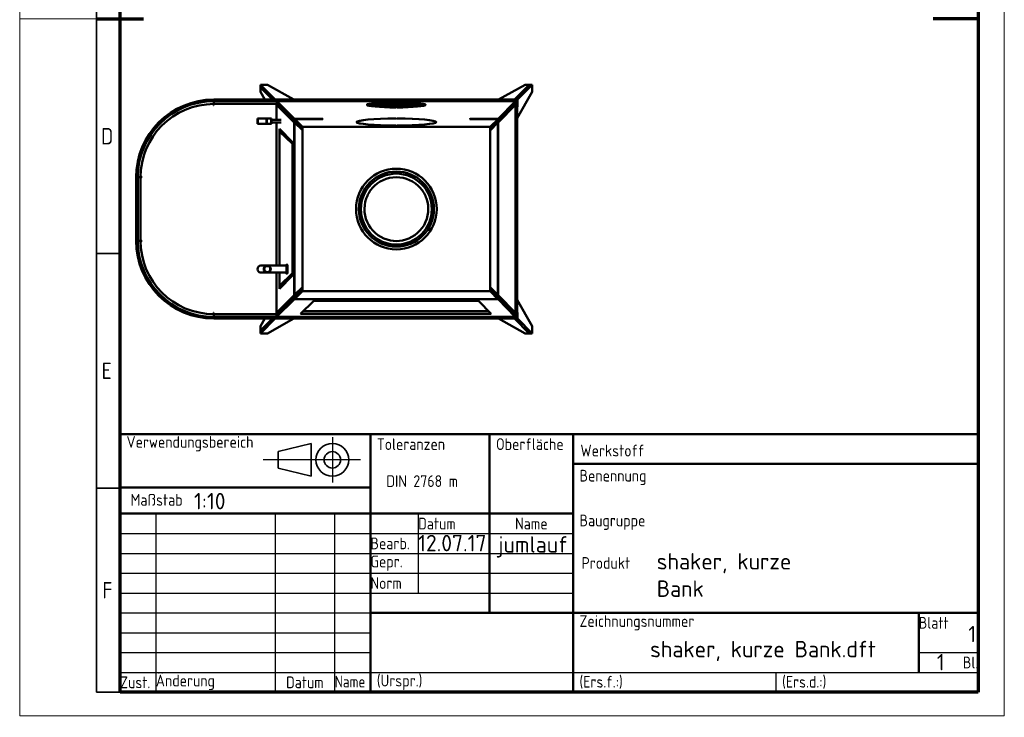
# Model space of a CAD drawing. Header units: millimetres. Extents: x 0 to 210, y 0 to 297.
# Tile 1 of 2: x 0 to 210, y 0 to 148. Entities that reach past the tile are written whole.
import ezdxf
from ezdxf.entities.mleader import LeaderData, LeaderLine
from ezdxf.lldxf.tags import DXFTag
from ezdxf.math import Vec2, Vec3

# ---------------------------------------------------------------- set-up
doc = ezdxf.new("R2010")
doc.units = ezdxf.units.MM
for name, color, linetype in [('01-GUßSTUTZEN', 7, 'Continuous'), ('Default', 7, 'Continuous'), ('DIN-Vorlage', 7, 'Continuous'), ('SHAKE_STH_LS_010', 7, 'Continuous'), ('SHAKE_STH_TR_010', 7, 'Continuous'), ('SHAKE_STH_TR_020', 7, 'Continuous'), ('SHAKE_STH_VK_010', 7, 'Continuous'), ('SHAKE_STH_VK_011', 7, 'Continuous'), ('SHAKE_STH_ZR_010', 7, 'Continuous'), ('SHAKE_STH_ZR_011', 7, 'Continuous')]:
    doc.layers.add(name, color=color, linetype=linetype)
doc.styles.add('SEACAD_Solid_Edge_ISO', font='seiso.ttf', dxfattribs={"width": 0.9})
tags = doc.linetypes.add('CENTER2', pattern=[28.575, 19.05, -3.175, 3.175, -3.175]).pattern_tags.tags
tags[10:11] = [DXFTag(74, 4), DXFTag(75, 0), DXFTag(340, '0'), DXFTag(46, 0.0), DXFTag(50, 0.0), DXFTag(44, 0.0), DXFTag(45, 0.0)]
tags[8:9] = [DXFTag(74, 4), DXFTag(75, 0), DXFTag(340, '0'), DXFTag(46, 0.0), DXFTag(50, 0.0), DXFTag(44, 0.0), DXFTag(45, 0.0)]
tags[6:7] = [DXFTag(74, 4), DXFTag(75, 0), DXFTag(340, '0'), DXFTag(46, 0.0), DXFTag(50, 0.0), DXFTag(44, 0.0), DXFTag(45, 0.0)]
tags[4:5] = [DXFTag(74, 4), DXFTag(75, 0), DXFTag(340, '0'), DXFTag(46, 0.0), DXFTag(50, 0.0), DXFTag(44, 0.0), DXFTag(45, 0.0)]

# ---------------------------------------------------------------- blocks, each defined once
blk = doc.blocks.new('SE1')
at = {"layer": '01-GUßSTUTZEN', "color": 7, "linetype": 'Continuous', "lineweight": 50}
for p, q in [((75.11, 112.41), (75.11, 112.4)), ((85.43, 112.4), (85.44, 112.41)), ((73.86, 110.23), (73.85, 110.23)), ((86.7, 110.23), (86.69, 110.23)), ((79.01, 101.28), (79.02, 101.29)), ((81.53, 101.29), (81.53, 101.28))]:
    blk.add_line(p, q, dxfattribs=at)
for radius in [8, 7.55]:
    blk.add_circle((80.27, 107.97), radius, dxfattribs=at)
for radius, start, end in [(6.8, 40.8304, 139.1696), (6.81, 139.3469, 160.6531), (6.8, 139.1696, 139.3568), (6.8, 40.6432, 40.8304), (6.81, 19.3469, 40.6531), (6.8, 160.8304, 259.1696), (6.8, 160.6432, 160.8304), (6.8, 280.8304, 19.1696), (6.8, 19.1696, 19.3568), (6.8, 259.1696, 259.3568), (6.81, 259.3469, 280.6531), (6.8, 280.6432, 280.8304)]:
    blk.add_arc((80.27, 107.97), radius, start, end, dxfattribs=at)
at = {"layer": 'SHAKE_STH_LS_010', "color": 7, "linetype": 'Continuous', "lineweight": 50}
for p, q in [((50.72, 127.31), (50.67, 127.26)), ((50.67, 127.26), (50.67, 126.16)), ((50.67, 126.16), (50.72, 126.11)), ((50.72, 126.11), (50.72, 127.31)), ((52.57, 127.31), (50.72, 127.31)), ((50.72, 126.11), (52.57, 126.11)), ((52.57, 126.11), (52.57, 127.31)), ((52.67, 127.21), (52.57, 127.21)), ((52.57, 126.21), (52.67, 126.21)), ((52.67, 127.31), (52.67, 126.11)), ((53.62, 127.31), (52.67, 127.31)), ((52.67, 126.11), (53.62, 126.11)), ((53.62, 127.31), (53.62, 126.11)), ((53.67, 127.26), (53.62, 127.31)), ((53.62, 126.11), (53.67, 126.16)), ((53.67, 126.16), (53.67, 127.26)), ((55.69, 127.01), (53.67, 127.01)), ((53.67, 126.41), (55.69, 126.41))]:
    blk.add_line(p, q, dxfattribs=at)
at = {"layer": 'SHAKE_STH_TR_010', "color": 7, "linetype": 'Continuous', "lineweight": 50}
for p, q in [((55.38, 124.54), (55.48, 124.54)), ((55.38, 124.54), (58.13, 121.85)), ((55.38, 95.93), (55.38, 124.54)), ((55.48, 124.54), (58.17, 121.91)), ((58.13, 121.85), (58.17, 121.85)), ((58.13, 121.85), (58.13, 94.3)), ((55.38, 91.6), (55.38, 94.43)), ((58.13, 94.3), (55.38, 91.6)), ((58.13, 94.3), (58.17, 94.3)), ((55.38, 91.6), (55.93, 91.6))]:
    blk.add_line(p, q, dxfattribs=at)
at = {"layer": 'SHAKE_STH_TR_020', "color": 7, "linetype": 'Continuous', "lineweight": 50}
for p, q in [((52.74, 95.94), (51.42, 95.93)), ((51.42, 94.43), (52.74, 94.44)), ((52.3, 94.43), (56.79, 94.43)), ((56.79, 95.93), (52.77, 95.93)), ((56.93, 96.18), (56.78, 96.03)), ((56.99, 96.18), (56.94, 96.18)), ((56.78, 94.34), (56.93, 94.19)), ((56.94, 94.18), (56.99, 94.18))]:
    blk.add_line(p, q, dxfattribs=at)
for centre, major_axis, ratio, start_param, end_param in [((51.42, 95.18), (-0.001, 0.75), 0.996015, 0, 3.140177), ((56.79, 95.18), (0, 0.85), 0.089183, 2.651635, 6.283185), ((56.79, 95.18), (0, 0.85), 0.089183, 0, 0.489957), ((56.79, 95.18), (0, 0.75), 0.089183, 3.141593, 6.283185), ((56.94, 95.18), (0, -1), 0.089183, 0, 3.231252), ((56.99, 95.18), (0, 1), 0.089183, 3.141719, 6.283185), ((56.94, 95.18), (0, -1), 0.089183, 6.193526, 6.283185)]:
    blk.add_ellipse(centre, major_axis=major_axis, ratio=ratio, start_param=start_param, end_param=end_param, dxfattribs=at)
for centre, major_axis in [((52.74, 95.19), (0.001, -0.75)), ((52.75, 95.19), (-0.001, 0.65))]:
    blk.add_ellipse(centre, major_axis=major_axis, ratio=0.996015, dxfattribs=at)
at = {"layer": 'SHAKE_STH_VK_010', "color": 7, "linetype": 'Continuous', "lineweight": 50}
for p, q in [((54.71, 130.17), (54.97, 130.17)), ((54.71, 130.17), (58.52, 126.43)), ((54.71, 127.01), (54.71, 130.17)), ((58.55, 127.2), (54.77, 130.97)), ((54.77, 130.37), (54.77, 130.97)), ((54.77, 130.97), (105.69, 130.97)), ((58.55, 126.61), (54.77, 130.37)), ((74.09, 130.19), (74.09, 130.09)), ((75.24, 130.23), (85.24, 130.23)), ((85.24, 130.16), (75.24, 130.16)), ((76.24, 130.36), (84.24, 130.36)), ((84.24, 130.29), (76.24, 130.29)), ((76.24, 130.09), (84.24, 130.09)), ((77.74, 130.49), (82.74, 130.49)), ((82.74, 130.42), (77.74, 130.42)), ((79.23, 130.62), (81.23, 130.62)), ((81.24, 130.55), (79.24, 130.55)), ((86.39, 130.09), (86.39, 130.19)), ((105.69, 130.97), (101.98, 127.21)), ((105.69, 130.37), (101.98, 126.61)), ((105.69, 130.37), (105.69, 130.97)), ((84.24, 130.02), (76.24, 130.02)), ((77.74, 129.96), (82.74, 129.96)), ((82.74, 129.89), (77.74, 129.89)), ((79.24, 129.83), (81.24, 129.83)), ((81.24, 129.76), (79.24, 129.76)), ((54.71, 95.93), (54.71, 126.41)), ((58.52, 126.43), (58.73, 126.43)), ((58.52, 126.43), (58.52, 89.63)), ((58.55, 127.2), (64.58, 127.2)), ((58.55, 126.61), (58.55, 127.2)), ((58.61, 126.61), (58.55, 126.61)), ((58.61, 127.15), (58.61, 126.55)), ((64.63, 127.15), (58.61, 127.15)), ((60.29, 125.48), (58.61, 127.15)), ((60.27, 124.9), (58.61, 126.55)), ((64.58, 127.2), (64.58, 127.15)), ((64.58, 127.2), (64.63, 127.15)), ((71.88, 126.52), (71.88, 126.41)), ((88.68, 126.41), (88.68, 126.52)), ((95.91, 127.15), (95.96, 127.21)), ((101.93, 127.15), (95.91, 127.15)), ((95.96, 127.21), (101.98, 127.21)), ((95.96, 127.21), (95.96, 127.15)), ((101.93, 127.15), (100.28, 125.48)), ((101.93, 126.56), (100.28, 124.89)), ((101.93, 126.56), (101.93, 127.15)), ((101.98, 126.61), (101.93, 126.61)), ((101.98, 127.21), (101.98, 126.61)), ((55.33, 95.93), (55.33, 125.04)), ((55.33, 125.04), (58.17, 122.26)), ((55.93, 124.46), (55.93, 124.1)), ((60.29, 125.47), (60.29, 125.48)), ((100.28, 125.48), (60.29, 125.48)), ((100.28, 124.89), (100.27, 124.89)), ((100.28, 124.89), (100.28, 125.48)), ((58.17, 122.26), (58.17, 93.8)), ((54.71, 85.88), (54.71, 94.43)), ((55.33, 91.01), (55.33, 94.43)), ((58.17, 93.8), (55.33, 91.01)), ((60.27, 91.06), (58.58, 89.4)), ((60.27, 90.46), (58.58, 88.81)), ((60.27, 90.47), (60.27, 90.46)), ((100.27, 90.46), (60.27, 90.46)), ((100.27, 91.06), (100.27, 91.06)), ((101.9, 89.41), (100.27, 91.06)), ((100.27, 91.06), (100.27, 90.46)), ((101.9, 88.81), (100.27, 90.46)), ((58.52, 89.63), (54.71, 85.88)), ((58.53, 89.35), (54.71, 85.6)), ((54.71, 85), (58.53, 88.75)), ((58.52, 89.63), (58.81, 89.63)), ((58.58, 89.35), (58.53, 89.35)), ((58.53, 88.75), (58.53, 89.35)), ((58.53, 88.75), (101.93, 88.75)), ((58.58, 89.4), (58.58, 88.81)), ((58.58, 88.81), (101.9, 88.81)), ((59.85, 85.62), (62.69, 88.4)), ((62.69, 88.4), (97.75, 88.4)), ((97.75, 88.4), (100.48, 85.62)), ((101.9, 89.41), (101.9, 88.81)), ((101.93, 89.35), (101.9, 89.35)), ((105.6, 85.61), (101.93, 89.35)), ((101.93, 88.75), (101.93, 89.35)), ((101.93, 88.75), (105.6, 85.01)), ((60.46, 86.21), (99.89, 86.22)), ((54.71, 85.88), (55, 85.88)), ((54.71, 85), (54.71, 85.6)), ((105.6, 85.01), (54.71, 85)), ((100.48, 85.62), (59.85, 85.62)), ((105.6, 85.01), (105.6, 85.61))]:
    blk.add_line(p, q, dxfattribs=at)
for centre, major_axis, start_param, end_param in [((80.24, 130.19), (6.25, 0), 1.595869, 4.68907), ((80.24, 130.19), (6.15, 0), 1.595869, 4.68907), ((75.24, 130.19), (0.4, 0), 1.571673, 4.713266), ((76.24, 130.32), (0.4, 0), 1.571673, 4.713266), ((76.24, 130.06), (0.4, 0), 1.571673, 4.713266), ((77.74, 130.45), (0.4, 0), 1.571673, 4.713266), ((79.23, 130.59), (0.4, 0), 1.571673, 4.713266), ((80.08, 130.74), (-0.05, 0), 1.595869, 4.737462), ((80.38, 130.74), (0.05, 0), 1.547477, 4.68907), ((80.24, 130.19), (-6.25, 0), 1.595869, 4.68907), ((80.24, 130.19), (-6.15, 0), 1.595869, 4.68907), ((81.23, 130.59), (-0.4, 0), 1.571673, 4.713266), ((82.74, 130.45), (-0.4, 0), 1.571673, 4.713266), ((84.24, 130.32), (-0.4, 0), 1.571673, 4.713266), ((84.24, 130.06), (-0.4, 0), 1.571673, 4.713266), ((85.24, 130.19), (-0.4, 0), 1.571673, 4.713266), ((77.74, 129.93), (0.4, 0), 1.571673, 4.713266), ((79.24, 129.79), (0.4, 0), 1.571673, 4.713266), ((80.09, 129.65), (-0.05, 0), 1.547477, 4.68907), ((80.39, 129.65), (0.05, 0), 1.595869, 4.737462), ((81.24, 129.8), (-0.4, 0), 1.571673, 4.713266), ((82.74, 129.93), (-0.4, 0), 1.571673, 4.713266), ((80.28, 126.52), (8.5, 0), 1.589425, 4.695513), ((80.28, 126.52), (8.4, 0), 1.589425, 4.695513), ((80.12, 127.26), (-0.05, 0), 1.589425, 4.731018), ((80.42, 127.26), (0.05, 0), 1.553921, 4.695513), ((80.28, 126.52), (-8.5, 0), 1.589425, 4.695513), ((80.28, 126.52), (-8.4, 0), 1.589425, 4.695513), ((80.13, 125.78), (-0.05, 0), 1.553921, 4.695513), ((80.43, 125.78), (0.05, 0), 1.589425, 4.731018)]:
    blk.add_ellipse(centre, major_axis=major_axis, ratio=0.087941, start_param=start_param, end_param=end_param, dxfattribs=at)
at = {"layer": 'SHAKE_STH_VK_011', "color": 7, "linetype": 'Continuous', "lineweight": 50}
for p, q in [((101.97, 126.43), (105.67, 130.17)), ((105.49, 130.17), (105.67, 130.17)), ((105.67, 130.17), (105.67, 85.88)), ((58.58, 126.41), (58.75, 126.41)), ((58.58, 126.41), (60.27, 124.76)), ((58.58, 89.69), (58.58, 126.41)), ((100.27, 124.75), (101.91, 126.41)), ((101.79, 126.41), (101.91, 126.41)), ((101.81, 126.43), (101.97, 126.43)), ((101.91, 126.41), (101.92, 89.69)), ((101.97, 89.63), (101.97, 126.43)), ((60.27, 90.47), (60.27, 125.47)), ((60.27, 125.47), (100.27, 125.47)), ((100.27, 125.47), (100.27, 90.47)), ((100.27, 91.35), (100.27, 101.23)), ((60.27, 91.35), (58.58, 89.69)), ((100.27, 90.47), (60.27, 90.47)), ((101.92, 89.69), (100.27, 91.35)), ((100.27, 91.35), (100.27, 91.35)), ((58.58, 89.69), (58.87, 89.69)), ((101.63, 89.69), (101.92, 89.69)), ((101.68, 89.63), (101.97, 89.63)), ((105.67, 85.88), (101.97, 89.63)), ((105.33, 85.88), (105.67, 85.88))]:
    blk.add_line(p, q, dxfattribs=at)
blk.add_circle((80.27, 107.97), 8.6, dxfattribs=at)
at = {"layer": 'SHAKE_STH_ZR_010', "color": 7, "linetype": 'Continuous', "lineweight": 50}
for p, q in [((51.29, 134.47), (54.45, 131.32)), ((52.79, 134.47), (51.29, 134.47)), ((51.29, 133.87), (51.29, 134.47)), ((58.45, 131.32), (52.79, 134.47)), ((102.05, 131.32), (107.7, 134.47)), ((108.6, 134.48), (105.45, 131.32)), ((108.6, 134.47), (105.45, 131.32)), ((109.2, 134.47), (106.05, 131.32)), ((107.7, 134.47), (108.6, 134.47)), ((108.6, 134.48), (109.2, 134.47)), ((109.19, 132.97), (109.2, 134.47)), ((51.29, 133.87), (53.85, 131.32)), ((51.31, 132.96), (51.3, 133.86)), ((51.3, 133.86), (53.85, 131.32)), ((52.23, 131.32), (51.31, 132.96)), ((106.03, 127.33), (109.19, 132.97)), ((41.37, 130.97), (41.37, 131.32)), ((41.37, 130.37), (41.37, 130.97)), ((54.45, 131.32), (58.45, 131.32)), ((105.43, 131.32), (102.05, 131.32)), ((105.43, 131.32), (105.09, 130.97)), ((105.43, 131.32), (106.03, 131.32)), ((105.45, 131.32), (105.45, 131.32)), ((105.45, 131.32), (106.05, 131.32)), ((105.68, 130.36), (105.68, 84.99)), ((106.03, 131.32), (105.69, 130.97)), ((106.03, 84.64), (106.03, 131.32)), ((106.05, 131.32), (106.03, 128.1)), ((24.81, 114.75), (25.15, 114.75)), ((24.81, 101.21), (24.81, 114.75)), ((24.81, 114.75), (25.15, 114.75)), ((25.15, 114.75), (25.15, 101.21)), ((25.75, 114.75), (25.15, 114.75)), ((25.15, 114.75), (25.75, 114.75)), ((25.75, 114.75), (25.75, 101.21)), ((25.15, 101.21), (24.81, 101.21)), ((25.15, 101.21), (24.81, 101.21)), ((25.75, 101.21), (25.15, 101.21)), ((25.75, 101.21), (25.15, 101.21)), ((106.03, 88.63), (109.19, 82.99)), ((106.05, 84.64), (106.03, 87.27)), ((41.37, 84.99), (41.37, 85.59)), ((41.37, 84.99), (41.37, 84.99)), ((51.29, 81.49), (54.45, 84.64)), ((51.29, 82.09), (53.85, 84.64)), ((51.3, 82.1), (53.85, 84.64)), ((52.23, 84.64), (51.31, 83)), ((58.45, 84.64), (52.79, 81.49)), ((54.45, 84.64), (58.45, 84.64)), ((102.05, 84.64), (107.7, 81.49)), ((105.42, 84.64), (102.05, 84.64)), ((105.08, 85.01), (105.08, 84.99)), ((105.08, 84.99), (105.43, 84.64)), ((105.08, 84.99), (105.68, 84.99)), ((105.43, 84.64), (106.03, 84.64)), ((108.6, 81.49), (105.45, 84.64)), ((108.6, 81.49), (105.45, 84.64)), ((105.68, 84.99), (106.03, 84.64)), ((106.05, 84.64), (106.03, 84.64)), ((109.2, 81.49), (106.05, 84.64)), ((51.29, 81.49), (51.29, 82.09)), ((51.31, 83), (51.3, 82.1)), ((109.19, 82.99), (109.2, 81.49)), ((52.79, 81.49), (51.29, 81.49)), ((107.7, 81.49), (108.6, 81.49)), ((109.2, 81.49), (108.6, 81.49))]:
    blk.add_line(p, q, dxfattribs=at)
for centre, radius, start, end in [((41.37, 114.75), 16.56, 90, 180), ((41.37, 114.75), 16.21, 90, 180), ((41.37, 114.75), 15.62, 90, 180), ((41.37, 101.21), 16.56, 180, 270), ((41.37, 101.21), 16.21, 180, 270), ((41.37, 101.21), 15.62, 180, 270)]:
    blk.add_arc(centre, radius, start, end, dxfattribs=at)
at = {"layer": 'SHAKE_STH_ZR_011', "color": 7, "linetype": 'Continuous', "lineweight": 50}
for p, q in [((41.27, 130.09), (41.27, 130.37)), ((105.43, 131.32), (41.37, 131.32)), ((41.37, 131.32), (41.37, 130.97)), ((41.37, 130.97), (54.77, 130.97)), ((41.37, 130.37), (41.37, 130.97)), ((41.37, 130.37), (54.77, 130.37)), ((41.37, 130.09), (41.37, 130.37)), ((105.09, 130.97), (105.26, 131.14)), ((41.37, 130.09), (41.27, 130.09)), ((25.75, 114.85), (26.04, 114.85)), ((26.04, 114.75), (25.75, 114.75)), ((26.04, 114.85), (26.04, 114.75)), ((26.04, 101.21), (25.75, 101.21)), ((26.04, 101.11), (25.75, 101.11)), ((26.04, 101.21), (26.04, 101.11)), ((41.27, 85.59), (41.27, 85.87)), ((41.27, 85.87), (41.37, 85.87)), ((41.37, 85.87), (41.37, 85.59)), ((41.37, 85.59), (54.71, 85.59)), ((41.37, 84.99), (41.37, 85.59)), ((41.37, 84.64), (41.37, 84.99)), ((41.37, 84.99), (105.08, 84.99)), ((105.42, 84.64), (41.37, 84.64)), ((105.08, 84.99), (105.08, 85.01)), ((105.08, 84.99), (105.08, 84.99))]:
    blk.add_line(p, q, dxfattribs=at)
blk = doc.blocks.new('A4_hoch')
at = {"layer": 'DIN-Vorlage', "color": 7, "linetype": 'Continuous', "lineweight": 18}
for p, q in [((0, 297), (0, 292)), ((0, 0), (0, 296.82)), ((0, 296.82), (209.82, 296.82)), ((209.82, 296.82), (209.82, 0)), ((0, 148.5), (16.4, 148.5)), ((209.82, 0), (0, 0))]:
    blk.add_line(p, q, dxfattribs=at)
at = {"layer": 'DIN-Vorlage', "color": 7, "linetype": 'Continuous', "lineweight": 35}
for p, q in [((16.4, 5), (16.4, 292)), ((16.4, 292), (204.28, 292)), ((55, 292), (55, 287)), ((105, 292), (105, 287)), ((155, 292), (155, 287)), ((204.28, 292), (204.28, 287)), ((16.4, 248.5), (21.4, 248.5)), ((16.4, 198.5), (21.4, 198.5)), ((16.4, 148.5), (21.4, 148.5)), ((16.4, 98.5), (21.4, 98.5)), ((16.4, 48.5), (21.4, 48.5)), ((16.4, 5), (21.4, 5))]:
    blk.add_line(p, q, dxfattribs=at)
at = {"layer": 'DIN-Vorlage', "color": 7, "linetype": 'Continuous', "lineweight": 70}
for p, q in [((105, 292), (105, 282)), ((21.4, 5), (21.4, 287)), ((21.4, 287), (204.28, 287)), ((204.28, 287), (204.28, 5)), ((16.4, 148.5), (26.4, 148.5)), ((204.64, 148.5), (194.64, 148.5)), ((204.28, 5), (21.4, 5))]:
    blk.add_line(p, q, dxfattribs=at)
at = {"layer": 'DIN-Vorlage', "char_height": 3.5, "attachment_point": 4, "style": 'SEACAD_Solid_Edge_ISO'}
for s, insert, width in [('{\\fSolid Edge ISO|b0||i0||c0|p34;\\C7;\\H3.5;\\W0.9;1}', (33.82, 289.5), 1.4326), ('{\\fSolid Edge ISO|b0||i0||c0|p34;\\C7;\\H3.5;\\W0.9;2}', (78.82, 289.5), 2.1488), ('{\\fSolid Edge ISO|b0||i0||c0|p34;\\C7;\\H3.5;\\W0.9;3}', (128.82, 289.5), 1.7907), ('{\\fSolid Edge ISO|b0||i0||c0|p34;\\C7;\\H3.5;\\W0.9;4}', (178.82, 289.5), 2.0593), ('{\\fSolid Edge ISO|b0||i0||c0|p34;\\C7;\\H3.5;\\W0.9;A}', (17.45, 270.25), 1.9698), ('{\\fSolid Edge ISO|b0||i0||c0|p34;\\C7;\\H3.5;\\W0.9;B}', (17.45, 223.5), 1.9698), ('{\\fSolid Edge ISO|b0||i0||c0|p34;\\C7;\\H3.5;\\W0.9;C}', (17.34, 173.5), 1.8802), ('{\\fSolid Edge ISO|b0||i0||c0|p34;\\C7;\\H3.5;\\W0.9;D}', (17.34, 123.5), 2.0593), ('{\\fSolid Edge ISO|b0||i0||c0|p34;\\C7;\\H3.5;\\W0.9;E}', (17.45, 73.5), 1.8802), ('{\\fSolid Edge ISO|b0||i0||c0|p34;\\C7;\\H3.5;\\W0.9;F}', (17.61, 26.75), 1.8802)]:
    blk.add_mtext(s, dxfattribs=dict(at, insert=insert, width=width))
blk = doc.blocks.new('_DOT')
at = {"color": 0}
blk.add_line((0, 0), (-1, 0), dxfattribs=at)
at = {"color": 0, "const_width": 0.333}
blk.add_lwpolyline([(-0.1665, 0, 1), (0.1665, 0, 1)], format="xyb", close=True, dxfattribs=at)
blk = doc.blocks.new('Projektionsmethode_1')
at = {"layer": 'DIN-Vorlage', "color": 7, "linetype": 'CENTER2', "lineweight": 25}
for p, q in [((0, 4.83), (0, -4.83)), ((6, 0), (-14.78, 0))]:
    blk.add_line(p, q, dxfattribs=at)
at = {"layer": 'DIN-Vorlage', "color": 7, "linetype": 'Continuous', "lineweight": 35}
for p, q in [((-11.55, 1.75), (-4.55, 3.5)), ((-4.55, 3.5), (-4.55, -3.5)), ((-11.55, -1.75), (-11.55, 1.75)), ((-11.55, -1.75), (-4.55, -3.5))]:
    blk.add_line(p, q, dxfattribs=at)
for radius in [3.5, 1.75]:
    blk.add_circle((0, 0), radius, dxfattribs=at)
blk = doc.blocks.new('Grundschriftfeld')
at = {"layer": 'Default', "color": 7, "linetype": 'Continuous', "lineweight": 50}
for p, q in [((-182.88, 54.99), (0, 54.99)), ((-182.88, 54.99), (-182.88, 0)), ((-129.54, 54.99), (-129.54, 0)), ((-104.14, 54.99), (-104.14, 16.92)), ((-86.36, 54.99), (-86.36, 0)), ((0, 54.99), (0, 0)), ((-86.36, 48.65), (0, 48.65)), ((-134.97, 43.61), (-182.88, 43.61)), ((-134.97, 43.61), (-129.54, 43.61)), ((-182.88, 38.07), (-86.36, 38.07)), ((-129.54, 16.92), (0, 16.92)), ((-12.7, 16.92), (-12.7, 4.23)), ((-182.88, 0), (0, 0))]:
    blk.add_line(p, q, dxfattribs=at)
at = {"layer": 'Default', "color": 7, "linetype": 'Continuous', "lineweight": 25}
for p, q in [((-175.26, 38.07), (-175.26, 0)), ((-149.86, 38.07), (-149.86, 0)), ((-137.16, 38.07), (-137.16, 0)), ((-119.38, 38.07), (-119.38, 21.15)), ((-182.88, 33.84), (-86.36, 33.84)), ((-182.88, 29.61), (-86.36, 29.61)), ((-182.88, 25.38), (-86.36, 25.38)), ((-182.88, 21.15), (-86.36, 21.15)), ((-182.88, 16.92), (-129.54, 16.92)), ((-182.88, 12.69), (-129.54, 12.69)), ((-182.88, 8.46), (-129.54, 8.46)), ((-12.7, 8.46), (0, 8.46)), ((-182.88, 4.23), (0, 4.23)), ((-43.18, 4.23), (-43.18, 0))]:
    blk.add_line(p, q, dxfattribs=at)
at = {"layer": 'Default', "color": 7}
blk.add_blockref('Projektionsmethode_1', (-137.65, 49.54), dxfattribs=at)
at = {"layer": 'Default', "char_height": 2.5, "style": 'SEACAD_Solid_Edge_ISO'}
for s, insert, width, attachment_point in [('{\\fSolid Edge ISO|b0||i0||c0|p34;\\C7;\\H2.5;\\W0.9; Verwendungsbereich}', (-182.88, 52.97), 33.7035, 4), ('{\\fSolid Edge ISO|b0||i0||c0|p34;\\C7;\\H2.5;\\W0.9; Toleranzen}', (-129.54, 52.88), 20.5281, 4), ('{\\fSolid Edge ISO|b0||i0||c0|p34;\\C7;\\H2.5;\\W0.9; Oberfläche}', (-104.14, 52.88), 20.5281, 4), ('{\\fSolid Edge ISO|b0||i0||c0|p34;\\C7;\\H2.5;\\W0.9;Werkstoff}', (-84.79, 51.51), 20.5281, 4), ('{\\fSolid Edge ISO|b0||i0||c0|p34;\\C7;\\H2.5;\\W0.9; DIN 2768 m}', (-127.51, 45), 33.7035, 4), ('{\\fSolid Edge ISO|b0||i0||c0|p34;\\C7;\\H2.5;\\W0.9; Benennung}', (-86.36, 45.78), 20.5281, 4), ('{\\fSolid Edge ISO|b0||i0||c0|p34;\\C7;\\H2.5;\\W0.9; Maßstab }', (-182.03, 41.01), 33.7035, 4), ('{\\fSolid Edge ISO|b0||i0||c0|p34;\\C7;\\H2.5;\\W0.9;Datum}', (-119.38, 35.95), 15.24, 4), ('{\\fSolid Edge ISO|b0||i0||c0|p34;\\C7;\\H2.5;\\W0.9;Name}', (-95.25, 35.95), 17.78, 5), ('{\\fSolid Edge ISO|b0||i0||c0|p34;\\C7;\\H2.5;\\W0.9; Baugruppe}', (-86.36, 36.24), 20.5281, 4), ('{\\fSolid Edge ISO|b0||i0||c0|p34;\\C7;\\H2.5;\\W0.9;Bearb.}', (-129.54, 31.73), 10.16, 4), ('{\\fSolid Edge ISO|b0||i0||c0|p34;\\C7;\\H2.5;\\W0.9;Gepr.}', (-129.54, 27.5), 10.16, 4), ('{\\fSolid Edge ISO|b0||i0||c0|p34;\\C7;\\H2.5;\\W0.9; Produkt}', (-85.93, 27.56), 20.5281, 4), ('{\\fSolid Edge ISO|b0||i0||c0|p34;\\C7;\\H2.5;\\W0.9;Norm}', (-129.54, 23.27), 10.16, 4), ('{\\fSolid Edge ISO|b0||i0||c0|p34;\\C7;\\H2.5;\\W0.9; Zeichnungsnummer}', (-86.36, 14.8), 30.9845, 4), ('{\\fSolid Edge ISO|b0||i0||c0|p34;\\C7;\\H2.5;\\W0.9;Blatt}', (-12.7, 14.8), 12.7, 4), ('{\\fSolid Edge ISO|b0||i0||c0|p34;\\C7;\\H2.5;\\W0.9;Bl.}', (0, 6.34), 12.7, 6), ('{\\fSolid Edge ISO|b0||i0||c0|p34;\\C7;\\H2.5;\\W0.9;Zust.}', (-182.88, 2.12), 7.8698, 4), ('{\\fSolid Edge ISO|b0||i0||c0|p34;\\C7;\\H2.5;\\W0.9;Änderung}', (-175.26, 2.12), 25.4, 4), ('{\\fSolid Edge ISO|b0||i0||c0|p34;\\C7;\\H2.5;\\W0.9;Datum}', (-143.51, 2.12), 12.7, 5), ('{\\fSolid Edge ISO|b0||i0||c0|p34;\\C7;\\H2.5;\\W0.85;Name}', (-137.16, 2.27), 8.2975, 4), ('{\\fSolid Edge ISO|b0||i0||c0|p34;\\C7;\\H2.5;\\W0.9; (Urspr.)}', (-129.54, 2.12), 20.5281, 4), ('{\\fSolid Edge ISO|b0||i0||c0|p34;\\C7;\\H2.5;\\W0.9; (Ers.f.:)}', (-86.36, 2.12), 20.5281, 4), ('{\\fSolid Edge ISO|b0||i0||c0|p34;\\C7;\\H2.5;\\W0.9; (Ers.d.:)}', (-43.18, 2.12), 20.5281, 4)]:
    blk.add_mtext(s, dxfattribs=dict(at, insert=insert, width=width, attachment_point=attachment_point))
at = {"layer": 'Default', "color": 7, "linetype": 'Continuous', "lineweight": 25}
ml = blk.add_multileader_mtext('Standard', dxfattribs=at)
ml.set_content('{\\pxsm0.9;\\fSolid Edge ISO|b0||i0||c0|p34;\\W1.;12.07.17\\P}', color=256)
ml.set_leader_properties()
ml.set_arrow_properties(name='DOT')
ml.build(insert=Vec2(0, 0))
ml.multileader.update_dxf_attribs({"leader_type": 0, "dogleg_length": 5.25, "arrow_head_size": 3.5})
ctx = ml.context
ctx.base_point, ctx.char_height, ctx.arrow_head_size, ctx.landing_gap_size = Vec3(-121.37, 31.77), 3.5, 3.5, 1.23
ctx.mtext.insert = Vec3(-119.37, 33.54)
ml = blk.add_multileader_mtext('Standard', dxfattribs=at)
ml.set_content('{\\pxsm0.9;\\fSolid Edge ISO|b0||i0||c0|p34;\\W1.;jumlauf\\P}', color=256)
ml.set_leader_properties()
ml.set_arrow_properties(name='DOT')
ml.build(insert=Vec2(0, 0))
ml.multileader.update_dxf_attribs({"leader_type": 0, "dogleg_length": 5.25, "arrow_head_size": 3.5})
ctx = ml.context
ctx.base_point, ctx.char_height, ctx.arrow_head_size, ctx.landing_gap_size = Vec3(-104.25, 31.04), 3.5, 3.5, 1.23
ctx.mtext.insert = Vec3(-102.25, 33.26)
ml = blk.add_multileader_mtext('Standard', dxfattribs=at)
ml.set_content('{\\pxsm0.9;\\fSolid Edge ISO|b0||i0||c0|p34;\\W1.;1\\P}', color=256)
ml.set_leader_properties()
ml.set_arrow_properties(name='DOT')
ml.build(insert=Vec2(0, 0))
ml.multileader.update_dxf_attribs({"leader_type": 0, "dogleg_length": 5.25, "arrow_head_size": 3.5})
ctx = ml.context
ctx.base_point, ctx.char_height, ctx.arrow_head_size, ctx.landing_gap_size = Vec3(-3.48, 12.41), 3.5, 3.5, 1.23
ctx.text_align_type = 2
ctx.mtext.insert, ctx.mtext.alignment = Vec3(-0.47, 14.16), 3
ml = blk.add_multileader_mtext('Standard', dxfattribs=at)
ml.set_content('{\\pxsm0.9;\\fSolid Edge ISO|b0||i0||c0|p34;\\W1.;shaker, kurze Bank.dft\\P}', color=256)
ml.set_leader_properties()
ml.set_arrow_properties(name='DOT')
ml.build(insert=Vec2(0, 0))
ml.multileader.update_dxf_attribs({"leader_type": 0, "dogleg_length": 5.25, "arrow_head_size": 3.5})
ctx = ml.context
ctx.base_point, ctx.char_height, ctx.arrow_head_size, ctx.landing_gap_size = Vec3(-66.85, 8.93), 3.5, 3.5, 1.23
ctx.text_align_type = 1
ctx.mtext.insert, ctx.mtext.alignment = Vec3(-45.88, 10.95), 2
ml = blk.add_multileader_mtext('Standard', dxfattribs=at)
ml.set_content('{\\pxsm0.9;\\fSolid Edge ISO|b0||i0||c0|p34;\\W1.;1\\P}', color=256)
ml.set_leader_properties()
ml.set_arrow_properties(name='DOT')
ml.build(insert=Vec2(0, 0))
ml.multileader.update_dxf_attribs({"leader_type": 0, "dogleg_length": 5.25, "arrow_head_size": 3.5})
ctx = ml.context
ctx.base_point, ctx.char_height, ctx.arrow_head_size, ctx.landing_gap_size = Vec3(-10.84, 6.41), 3.5, 3.5, 1.23
ctx.mtext.insert = Vec3(-8.84, 8.17)

msp = doc.modelspace()

# ---------------------------------------------------------------- block references
at = {"layer": 'Default'}
msp.add_blockref('SE1', (0, 0), dxfattribs=at)
at = {"layer": 'DIN-Vorlage', "color": 7}
for name, p in [('A4_hoch', (0, 0)), ('Grundschriftfeld', (204.28, 5))]:
    msp.add_blockref(name, p, dxfattribs=at)

# ---------------------------------------------------------------- texts
at = {"layer": 'Default', "char_height": 3.5, "attachment_point": 1}
for s, insert, width in [('{\\fSolid Edge ISO|b0||i0||c0|p34;\\C7;\\H3.5;\\W1.;1:10}', (37.14, 47.48), 6.0375), ('{\\fSolid Edge ISO|b0||i0||c0|p34;\\C7;\\H3.5;\\W1.;shaker, kurze Bank}', (135.76, 34.67), 35.35)]:
    msp.add_mtext(s, dxfattribs=dict(at, insert=insert, width=width))

doc.saveas('drawing.dxf')
